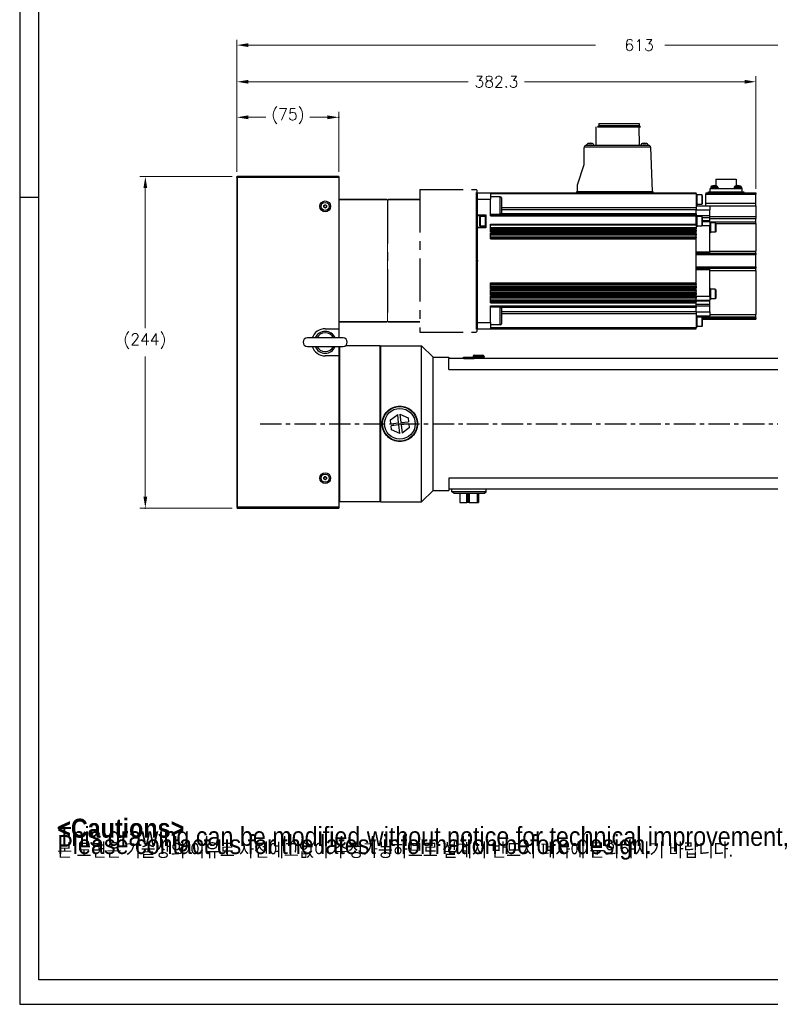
# Model space of a CAD drawing. Extents: x 25809 to 27494, y 4365 to 5553.
# Tile 1 of 19: x 25809 to 26362, y 4365 to 5090. Entities that reach past the tile are written whole.
import ezdxf

# ---------------------------------------------------------------- set-up
doc = ezdxf.new("R2010")
doc.units = 0
doc.header["$LTSCALE"] = 25.4
doc.linetypes.add('CENTER', pattern=[2, 1.25, -0.25, 0.25, -0.25])
doc.layers.get('0').update_dxf_attribs({"linetype": 'CONTINUOUS'})
doc.layers.get('Defpoints').update_dxf_attribs({"linetype": 'CONTINUOUS'})
for name, color, linetype in [('1', 1, 'CENTER'), ('ATA-CENTER', 133, 'CENTER'), ('ATA-TEXT', 7, 'CONTINUOUS')]:
    doc.layers.add(name, color=color, linetype=linetype)
for name, color, linetype, lineweight in [('2d ConnectionPoints', 7, 'CONTINUOUS', 50), ('AM_0', 7, 'CONTINUOUS', 50), ('AM_5_Dimension', 6, 'CONTINUOUS', 13), ('ATA-DIM', 252, 'CONTINUOUS', 25), ('외형선(ISO)', 7, 'CONTINUOUS', 35)]:
    doc.layers.add(name, color=color, linetype=linetype, lineweight=lineweight)
doc.styles.get("Standard").update_dxf_attribs({"font": 'simplex.shx'})
doc.styles.add('주 문자 (ISO)', font='arial.ttf')
doc.dimstyles.new('ata_A1', dxfattribs={"dimtxt": 4.2, "dimasz": 4.2, "dimexe": 2, "dimexo": 2, "dimgap": 2, "dimtad": 0, "dimtih": 1, "dimtoh": 1, "dimdec": 6, "dimdsep": 46, "dimtxsty": 'Standard', "dimcen": 0, "dimclrd": 252, "dimclre": 252, "dimclrt": 4, "dimadec": 6, "dimazin": 2, "dimtfac": 1, "dimtdec": 6, "dimtofl": 0, "dimtmove": 0, "dimatfit": 3, "dimfxl": 0, "dimtolj": 1, "dimtzin": 0, "dimlwd": 0, "dimlwe": 0, "dimarcsym": 0})

# ---------------------------------------------------------------- blocks, each defined once
blk = doc.blocks.new('DDHW')
for p, q in [((20483.62, 4957.94), (20483.62, 4962.6)), ((20483.62, 4962.6), (20483.62, 4957.94)), ((20483.62, 4957.94), (20483.62, 4867.25)), ((20483.62, 4946.35), (20483.62, 4957.94)), ((20483.62, 4867.25), (20483.62, 4936.85)), ((20483.62, 4862.6), (20483.62, 4867.25)), ((20483.62, 4867.25), (20483.62, 4862.6)), ((20381.82, 4862.6), (20381.82, 4855.75))]:
    blk.add_line(p, q)
at = {"color": 7, "linetype": 'Continuous'}
blk.add_line((20483.62, 4962.6), (20483.62, 4862.6), dxfattribs=at)
at = {"ltscale": 0.2}
blk.add_line((20381.82, 4957.6), (20381.82, 4867.6), dxfattribs=at)
at = {"layer": '1', "color": 0}
for p, q in [((20441.62, 4965.1), (20483.12, 4965.1)), ((20441.62, 4965.1), (20441.62, 4860.1)), ((20483.62, 4964.6), (20483.62, 4860.6)), ((20417.82, 4957.1), (20417.82, 4868.1)), ((20441.62, 4860.1), (20483.12, 4860.1))]:
    blk.add_line(p, q, dxfattribs=at)
at = {"layer": '2d ConnectionPoints'}
blk.add_point((20483.62, 4912.6), dxfattribs=at)
at = {"layer": 'AM_0'}
blk.add_line((20483.62, 4962.9), (20483.62, 4862.3), dxfattribs=at)
at = {"layer": 'AM_5_Dimension', "color": 0}
for p, q in [((20483.62, 4964.6), (20483.12, 4965.1)), ((20483.62, 4860.6), (20483.12, 4860.1))]:
    blk.add_line(p, q, dxfattribs=at)
at = {"layer": 'AM_5_Dimension', "color": 0, "ltscale": 0.5}
blk.add_line((20417.82, 4957.1), (20417.82, 4868.1), dxfattribs=at)
at = {"layer": '외형선(ISO)'}
for p, q in [((20381.82, 4957.6), (20417.32, 4957.6)), ((20417.82, 4957.1), (20417.32, 4957.6)), ((20417.82, 4957.1), (20418.32, 4957.6)), ((20417.82, 4957.1), (20418.32, 4957.6)), ((20441.62, 4957.6), (20418.32, 4957.6)), ((20381.82, 4867.6), (20417.32, 4867.6)), ((20417.82, 4868.1), (20417.32, 4867.6)), ((20417.82, 4868.1), (20418.32, 4867.6)), ((20417.82, 4868.1), (20418.32, 4867.6)), ((20441.62, 4867.6), (20418.32, 4867.6))]:
    blk.add_line(p, q, dxfattribs=at)
blk = doc.blocks.new('*D8935')
at = {"color": 0}
for p in [(25969.56, 4974.6), (25901.56, 4730.6), (25969.56, 4730.6)]:
    blk.add_point(p, dxfattribs=at)
at = {"layer": 'ATA-DIM', "color": 252, "lineweight": 0}
for p, q in [((25965.56, 4974.6), (25897.56, 4974.6)), ((25901.56, 4966.2), (25901.56, 4862.98)), ((25901.56, 4739), (25901.56, 4842.21)), ((25965.56, 4730.6), (25897.56, 4730.6))]:
    blk.add_line(p, q, dxfattribs=at)
at = {"layer": 'ATA-DIM', "color": 252}
for points in [[(25902.96, 4966.2), (25900.16, 4966.2), (25901.56, 4974.6)], [(25900.16, 4739), (25902.96, 4739), (25901.56, 4730.6)]]:
    blk.add_solid(points, dxfattribs=at)
at = {"layer": 'ATA-DIM', "color": 4, "ltscale": 0.2, "insert": (25885.39, 4858.98), "char_height": 8.4, "attachment_point": 1}
blk.add_mtext('\\A1;(244)', dxfattribs=at)
blk = doc.blocks.new('*D8953')
at = {"layer": 'ATA-DIM', "color": 252, "lineweight": 0}
for p, q in [((25969.06, 4978.1), (25969.06, 5048.37)), ((26351.36, 4965.6), (26351.36, 5048.37)), ((25977.46, 5044.37), (26139.41, 5044.37)), ((26342.96, 5044.37), (26181.01, 5044.37))]:
    blk.add_line(p, q, dxfattribs=at)
at = {"layer": 'ATA-DIM', "color": 252}
for points in [[(25977.46, 5045.77), (25977.46, 5042.97), (25969.06, 5044.37)], [(26342.96, 5042.97), (26342.96, 5045.77), (26351.36, 5044.37)]]:
    blk.add_solid(points, dxfattribs=at)
at = {"layer": 'Defpoints', "color": 0}
for p in [(26351.36, 5044.37), (25969.06, 4974.1), (26351.36, 4961.6)]:
    blk.add_point(p, dxfattribs=at)
at = {"layer": 'ATA-DIM', "color": 4, "ltscale": 0.2, "insert": (26160.21, 5044.37), "char_height": 8.4, "attachment_point": 5}
blk.add_mtext('\\A1;382.3', dxfattribs=at)
blk = doc.blocks.new('*D8929')
at = {"color": 0}
for p in [(26582.06, 5071.35), (25969.06, 4974.1), (26582.06, 4850.1)]:
    blk.add_point(p, dxfattribs=at)
at = {"layer": 'ATA-DIM', "color": 252, "lineweight": 0}
for p, q in [((25969.06, 4978.1), (25969.06, 5075.35)), ((26582.06, 4854.1), (26582.06, 5075.35)), ((25977.46, 5071.35), (26233.27, 5071.35)), ((26573.66, 5071.35), (26284.19, 5071.35))]:
    blk.add_line(p, q, dxfattribs=at)
at = {"layer": 'ATA-DIM', "color": 252}
for points in [[(25977.46, 5072.75), (25977.46, 5069.95), (25969.06, 5071.35)], [(26573.66, 5069.95), (26573.66, 5072.75), (26582.06, 5071.35)]]:
    blk.add_solid(points, dxfattribs=at)
at = {"layer": 'ATA-DIM', "color": 4, "ltscale": 0.2, "insert": (26237.27, 5075.55), "char_height": 8.4, "attachment_point": 1}
blk.add_mtext('\\A1;   613', dxfattribs=at)
blk = doc.blocks.new('*D8927')
at = {"color": 0}
for p in [(26044.06, 5018.21), (25969.06, 4974.1), (26044.06, 4974.1)]:
    blk.add_point(p, dxfattribs=at)
at = {"layer": 'ATA-DIM', "color": 252, "lineweight": 0}
for p, q in [((25969.06, 4978.1), (25969.06, 5022.21)), ((25977.46, 5018.21), (25990.38, 5018.21)), ((26035.66, 5018.21), (26022.74, 5018.21)), ((26044.06, 4978.1), (26044.06, 5022.21))]:
    blk.add_line(p, q, dxfattribs=at)
at = {"layer": 'ATA-DIM', "color": 252}
for points in [[(25977.46, 5019.61), (25977.46, 5016.81), (25969.06, 5018.21)], [(26035.66, 5016.81), (26035.66, 5019.61), (26044.06, 5018.21)]]:
    blk.add_solid(points, dxfattribs=at)
at = {"layer": 'ATA-DIM', "color": 4, "ltscale": 0.2, "insert": (25994.38, 5024.59), "char_height": 8.4, "attachment_point": 1}
blk.add_mtext('\\A1;(75)', dxfattribs=at)
blk = doc.blocks.new('ata-Border-A1-002')
at = {"color": 253, "ltscale": 0.5}
for p, q in [((0, 594), (0, 0)), ((7, 297), (0, 297)), ((0, 0), (841, 0))]:
    blk.add_line(p, q, dxfattribs=at)
at = {"ltscale": 0.5}
blk.add_line((7, 9), (7, 585), dxfattribs=at)
blk.add_line((834, 9), (7, 9))

msp = doc.modelspace()

# ---------------------------------------------------------------- linework, layer by layer
for p, q in [((26233.4887671, 5011.0983713), (26233.3887671, 4997.5983713)), ((26235.6887666, 5012.0983713), (26234.6887666, 5011.0983713)), ((26234.6887666, 5011.0983713), (26266.4287666, 5011.0983713)), ((26235.6887666, 5013.5983713), (26235.6887666, 5012.0983713)), ((26235.6887666, 5013.5983713), (26265.4287666, 5013.5983713)), ((26235.6887666, 5012.0983713), (26265.4287666, 5012.0983713)), ((26265.2287671, 5011.0983713), (26265.3287671, 4997.5983713)), ((26265.4287666, 5013.5983713), (26265.4287666, 5012.0983713)), ((26265.4287666, 5012.0983713), (26266.4287666, 5011.0983713)), ((26224.8587671, 4983.3983713), (26224.8587671, 4996.0983713)), ((26273.7220141, 4996.1507205), (26224.8596809, 4996.1507205)), ((26226.3587671, 4997.5983713), (26228.2767578, 4997.5983713)), ((26228.1568733, 4998.9944173), (26230.560661, 4998.9944173)), ((26228.2767578, 4997.5983713), (26230.4407765, 4997.5983713)), ((26230.4407765, 4997.5983713), (26268.2767578, 4997.5983713)), ((26268.1568733, 4998.9944173), (26270.560661, 4998.9944173)), ((26268.2767578, 4997.5983713), (26270.4407765, 4997.5983713)), ((26270.4407765, 4997.5983713), (26272.2229278, 4997.5983713)), ((26273.7220141, 4996.1507205), (26274.8587671, 4963.5983713)), ((26219.8587671, 4968.3983713), (26224.8587671, 4983.3983713)), ((25969.0587666, 4974.0983713), (25969.0587666, 4731.0983713)), ((25969.5587666, 4974.0983713), (25969.0587666, 4974.0983713)), ((25969.5587666, 4974.5983713), (25969.5587666, 4974.0983713)), ((26044.0587666, 4974.5983713), (25969.5587666, 4974.5983713)), ((25969.5587666, 4731.0983713), (25969.5587666, 4974.0983713)), ((25969.5587666, 4974.0983713), (26044.0587666, 4974.0983713)), ((26044.0587666, 4974.5983713), (26044.0587666, 4974.0983713)), ((26044.0587666, 4974.0983713), (26044.0587666, 4862.5983713)), ((26321.9587671, 4972.5983713), (26321.9587671, 4967.7894597)), ((26321.9587671, 4972.5983713), (26336.7587671, 4972.5983713)), ((26336.7587671, 4972.5983713), (26336.7587671, 4967.7894597)), ((26219.8587671, 4963.5983713), (26219.8587671, 4968.3983713)), ((26317.6587671, 4965.8983713), (26341.0587671, 4965.8983713)), ((26317.6587671, 4963.3983713), (26317.6587671, 4965.8983713)), ((26318.0528918, 4966.7456201), (26317.9787671, 4965.8983713)), ((26318.0528918, 4966.7456201), (26323.4046425, 4966.7456201)), ((26318.7691397, 4967.6184799), (26322.6883945, 4967.6184799)), ((26323.4046425, 4966.7456201), (26323.4787671, 4965.8983713)), ((26335.3128918, 4966.7456201), (26335.2387671, 4965.8983713)), ((26335.3128918, 4966.7456201), (26340.6646425, 4966.7456201)), ((26336.0291399, 4967.6184799), (26339.9483944, 4967.6184799)), ((26340.6646425, 4966.7456201), (26340.7387671, 4965.8983713)), ((26341.0587671, 4965.8983713), (26341.0587671, 4963.3983713)), ((26145.8587671, 4962.5983713), (26155.8587671, 4962.5983713)), ((26145.8587671, 4962.5983713), (26145.8587671, 4957.9442641)), ((26145.8587671, 4957.9442641), (26145.8587671, 4962.5983713)), ((26145.8587671, 4957.9442641), (26155.8587671, 4957.9442641)), ((26145.8587671, 4946.3483713), (26145.8587671, 4957.9442641)), ((26145.8587671, 4957.9442641), (26145.8587671, 4867.2524784)), ((26155.8587671, 4962.5983713), (26155.8587671, 4957.9442641)), ((26155.8587671, 4962.5983713), (26307.3587671, 4962.5983713)), ((26307.3587671, 4961.9025462), (26155.8587671, 4961.9025462)), ((26163.0587671, 4959.7570112), (26155.8587671, 4959.7570112)), ((26155.8587671, 4945.6997629), (26155.8587671, 4957.9442641)), ((26163.0587671, 4946.7570112), (26163.0587671, 4959.7570112)), ((26163.8587671, 4958.9570112), (26163.8587671, 4947.5570112)), ((26219.3587671, 4962.5983713), (26219.3587671, 4963.5983713)), ((26219.3587671, 4963.5983713), (26275.3587671, 4963.5983713)), ((26275.3587671, 4963.5983713), (26275.3587671, 4962.5983713)), ((26307.3587671, 4961.9025462), (26307.3587671, 4962.5983713)), ((26307.3587671, 4961.9025462), (26307.3587671, 4951.669036)), ((26307.8587671, 4961.5983713), (26307.3587671, 4961.5983713)), ((26307.8587671, 4961.5983713), (26307.8587671, 4953.5983713)), ((26311.5087671, 4961.0983713), (26307.8587671, 4961.0983713)), ((26311.8587671, 4960.7483713), (26311.5087671, 4961.0983713)), ((26311.5087671, 4961.0983713), (26311.5087671, 4954.0983713)), ((26311.8587671, 4960.7483713), (26311.8587671, 4954.4483713)), ((26314.3587671, 4962.5983713), (26314.3587671, 4961.5983713)), ((26314.3587671, 4962.5983713), (26316.3587671, 4962.5983713)), ((26314.3587671, 4961.5983713), (26351.3587671, 4961.5983713)), ((26314.3587671, 4954.9252244), (26314.3587671, 4961.5983713)), ((26316.3587671, 4962.5983713), (26316.3587671, 4963.3983713)), ((26316.3587671, 4963.3983713), (26342.3587671, 4963.3983713)), ((26316.3587671, 4962.5983713), (26342.3587671, 4962.5983713)), ((26342.3587671, 4963.3983713), (26342.3587671, 4962.5983713)), ((26342.3587671, 4962.5983713), (26351.3587671, 4962.5983713)), ((26351.3587671, 4962.5983713), (26351.3587671, 4961.5983713)), ((26351.3587671, 4954.9252244), (26351.3587671, 4961.5983713)), ((26033.0587666, 4953.1757215), (26034.0587666, 4953.7530718)), ((26033.0587666, 4952.021021), (26033.0587666, 4953.1757215)), ((26034.0587666, 4951.4436707), (26033.0587666, 4952.021021)), ((26034.0587666, 4953.7530718), (26035.0587666, 4953.1757215)), ((26035.0587666, 4952.021021), (26034.0587666, 4951.4436707)), ((26035.0587666, 4953.1757215), (26035.0587666, 4952.021021)), ((26307.3587671, 4951.669036), (26163.8587671, 4951.669036)), ((26307.8587671, 4953.5983713), (26307.3587671, 4953.5983713)), ((26307.3587671, 4953.0983713), (26317.3587671, 4953.0983713)), ((26307.3587671, 4951.669036), (26307.3587671, 4950.2029698)), ((26311.5087671, 4954.0983713), (26307.8587671, 4954.0983713)), ((26311.8587671, 4954.4483713), (26311.5087671, 4954.0983713)), ((26314.3587671, 4954.9252244), (26351.3587671, 4954.9252244)), ((26314.3587671, 4953.0983713), (26314.3587671, 4954.9252244)), ((26317.3587671, 4953.0983713), (26317.3587671, 4950.0983713)), ((26317.3587671, 4953.0544243), (26351.3587671, 4953.0544243)), ((26351.3587671, 4953.0544243), (26351.3587671, 4954.9252244)), ((26351.3587671, 4953.0544243), (26351.3587671, 4945.2963509)), ((26145.8587671, 4946.3483713), (26152.3587671, 4946.3483713)), ((26145.8587671, 4945.8483713), (26152.3587671, 4945.8483713)), ((26147.8587671, 4944.7483713), (26148.2087671, 4945.0983713)), ((26147.8587671, 4944.7483713), (26147.8587671, 4938.4483713)), ((26151.8587671, 4945.0983713), (26148.2087671, 4945.0983713)), ((26148.2087671, 4945.0983713), (26148.2087671, 4938.0983713)), ((26152.3587671, 4945.5983713), (26151.8587671, 4945.5983713)), ((26151.8587671, 4945.5983713), (26151.8587671, 4937.5983713)), ((26152.3587671, 4946.3483713), (26152.3587671, 4936.8483713)), ((26163.0587671, 4946.7570112), (26155.8587671, 4946.7570112)), ((26307.3587671, 4946.395588), (26155.8587671, 4946.395588)), ((26155.8587671, 4945.6997629), (26307.3587671, 4945.6997629)), ((26307.3587671, 4947.040872), (26163.6699957, 4947.040872)), ((26307.3587671, 4950.2029698), (26163.8587671, 4950.2029698)), ((26307.3587671, 4947.040872), (26307.3587671, 4950.2029698)), ((26307.3587671, 4950.0983713), (26317.3587671, 4950.0983713)), ((26307.3587671, 4947.040872), (26307.3587671, 4946.395588)), ((26307.3587671, 4945.6997629), (26307.3587671, 4946.395588)), ((26307.3587671, 4945.8467984), (26317.3587671, 4945.8467984)), ((26307.3587671, 4939.4275415), (26307.3587671, 4945.6997629)), ((26307.8587671, 4945.5983713), (26307.3587671, 4945.5983713)), ((26307.8587671, 4945.5983713), (26307.8587671, 4937.5983713)), ((26311.5087671, 4945.0983713), (26307.8587671, 4945.0983713)), ((26311.8587671, 4944.7483713), (26311.5087671, 4945.0983713)), ((26311.5087671, 4945.0983713), (26311.5087671, 4938.0983713)), ((26311.8587671, 4944.7483713), (26311.8587671, 4938.4483713)), ((26311.8587671, 4944.4325848), (26317.3587671, 4944.4325848)), ((26317.3587671, 4945.8467984), (26317.3587671, 4950.0983713)), ((26317.3587671, 4944.4325848), (26317.3587671, 4945.8467984)), ((26317.3587671, 4945.2963509), (26351.3587671, 4945.2963509)), ((26317.3587671, 4942.1841577), (26317.3587671, 4944.4325848)), ((26317.3587671, 4943.7843056), (26351.3587671, 4943.7843056)), ((26351.3587671, 4945.2963509), (26351.3587671, 4943.7843056)), ((26351.3587671, 4941.3048601), (26351.3587671, 4943.7843056)), ((26145.8587671, 4937.3483713), (26152.3587671, 4937.3483713)), ((26152.3587671, 4936.8483713), (26145.8587671, 4936.8483713)), ((26145.8587671, 4867.2524784), (26145.8587671, 4936.8483713)), ((26147.8587671, 4938.4483713), (26148.2087671, 4938.0983713)), ((26151.8587671, 4938.0983713), (26148.2087671, 4938.0983713)), ((26152.3587671, 4937.5983713), (26151.8587671, 4937.5983713)), ((26155.8587671, 4933.7952081), (26155.8587671, 4939.4275415)), ((26155.8587671, 4939.4275415), (26307.3587671, 4939.4275415)), ((26307.3587671, 4938.7736798), (26155.8587671, 4938.7736798)), ((26307.3587671, 4936.9641825), (26155.8587671, 4936.9641825)), ((26307.3587671, 4935.9848627), (26155.8587671, 4935.9848627)), ((26307.3587671, 4938.7736798), (26307.3587671, 4939.4275415)), ((26307.3587671, 4938.7736798), (26307.3587671, 4936.9641825)), ((26307.8587671, 4937.5983713), (26307.3587671, 4937.5983713)), ((26307.3587671, 4936.9641825), (26307.3587671, 4935.9848627)), ((26307.3587671, 4935.0149618), (26307.3587671, 4935.9848627)), ((26311.5087671, 4938.0983713), (26307.8587671, 4938.0983713)), ((26311.8587671, 4938.4483713), (26311.5087671, 4938.0983713)), ((26311.8587671, 4942.1841577), (26317.3587671, 4942.1841577)), ((26311.8587671, 4941.5983713), (26317.3587671, 4941.5983713)), ((26311.8587671, 4938.5983713), (26317.3587671, 4938.5983713)), ((26317.3587671, 4941.5983713), (26317.3587671, 4942.1841577)), ((26317.3587671, 4941.5983713), (26317.3587671, 4938.5983713)), ((26317.3587671, 4941.3048601), (26351.3587671, 4941.3048601)), ((26317.8587671, 4941.0983713), (26317.3587671, 4941.0983713)), ((26317.3587671, 4937.0983713), (26317.3587671, 4938.5983713)), ((26317.3587671, 4919.0983713), (26317.3587671, 4937.0983713)), ((26317.8587671, 4941.0983713), (26317.8587671, 4933.0983713)), ((26321.4587671, 4940.5983713), (26317.8587671, 4940.5983713)), ((26321.8587671, 4940.1983713), (26321.4587671, 4940.5983713)), ((26321.4587671, 4940.5983713), (26321.4587671, 4933.5983713)), ((26321.8587671, 4940.1983713), (26321.8587671, 4933.9983713)), ((26321.8587671, 4939.9459736), (26351.3587671, 4939.9459736)), ((26351.3587671, 4939.9459736), (26351.3587671, 4941.3048601)), ((26351.3587671, 4939.9459736), (26351.3587671, 4919.7433417)), ((26307.3587671, 4935.0149618), (26155.8587671, 4935.0149618)), ((26307.3587671, 4934.6316), (26155.8587671, 4934.6316)), ((26307.3587671, 4934.4906093), (26155.8587671, 4934.4906093)), ((26155.8587671, 4933.7952081), (26307.3587671, 4933.7952081)), ((26155.8587671, 4928.8011546), (26155.8587671, 4933.1510374)), ((26155.8587671, 4933.1510374), (26307.3587671, 4933.1510374)), ((26307.3587671, 4932.4556362), (26155.8587671, 4932.4556362)), ((26307.3587671, 4932.3723889), (26155.8587671, 4932.3723889)), ((26307.3587671, 4931.4151244), (26155.8587671, 4931.4151244)), ((26307.3587671, 4929.9513124), (26155.8587671, 4929.9513124)), ((26307.3587671, 4929.4969796), (26155.8587671, 4929.4969796)), ((26155.8587671, 4928.8011546), (26307.3587671, 4928.8011546)), ((26307.3587671, 4935.0149618), (26307.3587671, 4934.6316)), ((26307.3587671, 4934.6316), (26307.3587671, 4934.4906093)), ((26307.3587671, 4933.7952081), (26307.3587671, 4934.4906093)), ((26307.3587671, 4933.1510374), (26307.3587671, 4933.7952081)), ((26307.3587671, 4932.4556362), (26307.3587671, 4933.1510374)), ((26307.3587671, 4932.4556362), (26307.3587671, 4932.3723889)), ((26307.3587671, 4932.3723889), (26307.3587671, 4931.4151244)), ((26307.3587671, 4929.9513124), (26307.3587671, 4931.4151244)), ((26307.3587671, 4929.9513124), (26307.3587671, 4929.4969796)), ((26307.3587671, 4928.8011546), (26307.3587671, 4929.4969796)), ((26307.3587671, 4896.395588), (26307.3587671, 4928.8011546)), ((26317.8587671, 4933.0983713), (26317.3587671, 4933.0983713)), ((26321.4587671, 4933.5983713), (26317.8587671, 4933.5983713)), ((26321.8587671, 4933.9983713), (26321.4587671, 4933.5983713)), ((26307.3587671, 4919.0983713), (26317.3587671, 4919.0983713)), ((26307.3587671, 4918.0983713), (26351.3587671, 4918.0983713)), ((26307.3587671, 4917.0983713), (26351.3587671, 4917.0983713)), ((26314.3587671, 4918.0983713), (26314.3587671, 4918.1164386)), ((26314.3587671, 4918.1164386), (26317.3587671, 4918.1164386)), ((26317.3587671, 4919.7433417), (26351.3587671, 4919.7433417)), ((26317.3587671, 4918.1164386), (26317.3587671, 4919.0983713)), ((26351.3587671, 4918.0983713), (26351.3587671, 4919.7433417)), ((26351.3587671, 4918.0983713), (26351.3587671, 4917.0983713)), ((26351.3587671, 4908.0983713), (26351.3587671, 4917.0983713)), ((26307.3587671, 4908.0983713), (26351.3587671, 4908.0983713)), ((26307.3587671, 4907.0983713), (26351.3587671, 4907.0983713)), ((26314.3587671, 4907.0803039), (26314.3587671, 4907.0983713)), ((26317.3587671, 4907.0803039), (26314.3587671, 4907.0803039)), ((26317.3587671, 4906.0983713), (26317.3587671, 4907.0803039)), ((26351.3587671, 4908.0983713), (26351.3587671, 4907.0983713)), ((26351.3587671, 4905.4534008), (26351.3587671, 4907.0983713)), ((26307.3587671, 4906.0983713), (26317.3587671, 4906.0983713)), ((26317.3587671, 4888.0983713), (26317.3587671, 4906.0983713)), ((26317.3587671, 4905.4534008), (26351.3587671, 4905.4534008)), ((26351.3587671, 4905.4534008), (26351.3587671, 4872.9876164)), ((26155.8587671, 4892.0457051), (26155.8587671, 4896.395588)), ((26155.8587671, 4896.395588), (26307.3587671, 4896.395588)), ((26307.3587671, 4895.6997629), (26155.8587671, 4895.6997629)), ((26307.3587671, 4895.2454301), (26155.8587671, 4895.2454301)), ((26307.3587671, 4893.7815713), (26155.8587671, 4893.7815713)), ((26307.3587671, 4892.8243536), (26155.8587671, 4892.8243536)), ((26307.3587671, 4892.7411063), (26155.8587671, 4892.7411063)), ((26307.3587671, 4895.6997629), (26307.3587671, 4896.395588)), ((26307.3587671, 4895.6997629), (26307.3587671, 4895.2454301)), ((26307.3587671, 4893.7815713), (26307.3587671, 4895.2454301)), ((26307.3587671, 4893.7815713), (26307.3587671, 4892.8243536)), ((26307.3587671, 4892.8243536), (26307.3587671, 4892.7411063)), ((26307.3587671, 4892.0457051), (26307.3587671, 4892.7411063)), ((26155.8587671, 4892.0457051), (26307.3587671, 4892.0457051)), ((26155.8587671, 4887.0755262), (26155.8587671, 4891.4015344)), ((26155.8587671, 4891.4015344), (26307.3587671, 4891.4015344)), ((26307.3587671, 4890.7061332), (26155.8587671, 4890.7061332)), ((26307.3587671, 4890.5651425), (26155.8587671, 4890.5651425)), ((26307.3587671, 4890.1817029), (26155.8587671, 4890.1817029)), ((26307.3587671, 4888.9586788), (26155.8587671, 4888.9586788)), ((26307.3587671, 4887.9343879), (26155.8587671, 4887.9343879)), ((26307.3587671, 4887.7709274), (26155.8587671, 4887.7709274)), ((26155.8587671, 4887.0755262), (26307.3587671, 4887.0755262)), ((26155.8587671, 4881.6083294), (26155.8587671, 4886.4313555)), ((26155.8587671, 4886.4313555), (26307.3587671, 4886.4313555)), ((26307.3587671, 4885.7359543), (26155.8587671, 4885.7359543)), ((26307.3587671, 4885.49292), (26155.8587671, 4885.49292)), ((26307.3587671, 4891.4015344), (26307.3587671, 4892.0457051)), ((26307.3587671, 4890.7061332), (26307.3587671, 4891.4015344)), ((26307.3587671, 4890.7061332), (26307.3587671, 4890.5651425)), ((26307.3587671, 4890.5651425), (26307.3587671, 4890.1817029)), ((26307.3587671, 4888.9586788), (26307.3587671, 4890.1817029)), ((26307.3587671, 4888.9586788), (26307.3587671, 4887.9343879)), ((26307.3587671, 4887.9343879), (26307.3587671, 4887.7709274)), ((26307.3587671, 4887.0755262), (26307.3587671, 4887.7709274)), ((26307.3587671, 4886.4313555), (26307.3587671, 4887.0755262)), ((26307.3587671, 4886.5983713), (26317.3587671, 4886.5983713)), ((26307.3587671, 4885.7359543), (26307.3587671, 4886.4313555)), ((26307.3587671, 4885.7359543), (26307.3587671, 4885.49292)), ((26307.3587671, 4885.49292), (26307.3587671, 4885.1790986)), ((26317.8587671, 4892.0983713), (26317.3587671, 4892.0983713)), ((26317.3587671, 4886.5983713), (26317.3587671, 4888.0983713)), ((26317.3587671, 4886.5983713), (26317.3587671, 4883.5983713)), ((26317.8587671, 4892.0983713), (26317.8587671, 4884.0983713)), ((26321.4587671, 4891.5983713), (26317.8587671, 4891.5983713)), ((26321.8587671, 4891.1983713), (26321.4587671, 4891.5983713)), ((26321.4587671, 4891.5983713), (26321.4587671, 4884.5983713)), ((26321.8587671, 4891.1983713), (26321.8587671, 4884.9983713)), ((26307.3587671, 4885.1790986), (26155.8587671, 4885.1790986)), ((26307.3587671, 4883.6807803), (26155.8587671, 4883.6807803)), ((26307.3587671, 4882.5829474), (26155.8587671, 4882.5829474)), ((26307.3587671, 4882.3037305), (26155.8587671, 4882.3037305)), ((26155.8587671, 4881.6083294), (26307.3587671, 4881.6083294)), ((26155.8587671, 4867.2524784), (26155.8587671, 4879.4969796)), ((26155.8587671, 4879.4969796), (26307.3587671, 4879.4969796)), ((26307.3587671, 4878.8011546), (26155.8587671, 4878.8011546)), ((26163.0587671, 4878.4397313), (26155.8587671, 4878.4397313)), ((26163.0587671, 4865.4397313), (26163.0587671, 4878.4397313)), ((26307.3587671, 4878.1558697), (26163.6699964, 4878.1558697)), ((26307.3587671, 4883.6807803), (26307.3587671, 4885.1790986)), ((26307.3587671, 4883.6807803), (26307.3587671, 4882.5829474)), ((26307.3587671, 4883.5983713), (26317.3587671, 4883.5983713)), ((26307.3587671, 4883.0125848), (26317.3587671, 4883.0125848)), ((26307.3587671, 4882.5829474), (26307.3587671, 4882.3037305)), ((26307.3587671, 4881.6083294), (26307.3587671, 4882.3037305)), ((26307.3587671, 4879.4969796), (26307.3587671, 4881.6083294)), ((26307.3587671, 4880.7641577), (26317.3587671, 4880.7641577)), ((26307.3587671, 4878.8011546), (26307.3587671, 4879.4969796)), ((26307.3587671, 4879.3499441), (26317.3587671, 4879.3499441)), ((26307.3587671, 4878.8011546), (26307.3587671, 4878.1558697)), ((26307.3587671, 4874.9937727), (26307.3587671, 4878.1558697)), ((26317.8587671, 4884.0983713), (26317.3587671, 4884.0983713)), ((26317.3587671, 4883.0125848), (26317.3587671, 4883.5983713)), ((26317.3587671, 4880.7641577), (26317.3587671, 4883.0125848)), ((26317.3587671, 4879.3499441), (26317.3587671, 4880.7641577)), ((26317.3587671, 4875.0983713), (26317.3587671, 4879.3499441)), ((26321.4587671, 4884.5983713), (26317.8587671, 4884.5983713)), ((26321.8587671, 4884.9983713), (26321.4587671, 4884.5983713)), ((26163.8587671, 4877.6397313), (26163.8587671, 4866.2397313)), ((26307.3587671, 4874.9937727), (26163.8587671, 4874.9937727)), ((26307.3587671, 4873.5277065), (26163.8587671, 4873.5277065)), ((26307.3587671, 4875.0983713), (26317.3587671, 4875.0983713)), ((26307.3587671, 4874.9937727), (26307.3587671, 4873.5277065)), ((26307.3587671, 4873.5277065), (26307.3587671, 4863.2941963)), ((26307.3587671, 4872.0983713), (26317.3587671, 4872.0983713)), ((26307.8587671, 4871.5983713), (26307.3587671, 4871.5983713)), ((26307.8587671, 4871.5983713), (26307.8587671, 4863.5983713)), ((26311.5087671, 4871.0983713), (26307.8587671, 4871.0983713)), ((26311.8587671, 4870.7483713), (26311.5087671, 4871.0983713)), ((26311.5087671, 4871.0983713), (26311.5087671, 4864.0983713)), ((26311.5087671, 4871.0983713), (26314.3587671, 4871.0983713)), ((26311.8587671, 4870.7483713), (26311.8587671, 4864.4483713)), ((26314.3587671, 4871.0193802), (26314.3587671, 4871.2876019)), ((26314.3587671, 4871.2876019), (26317.3587671, 4871.2876019)), ((26351.3587671, 4871.0193802), (26314.3587671, 4871.0193802)), ((26317.3587671, 4875.0983713), (26317.3587671, 4872.0983713)), ((26317.3587671, 4872.9876164), (26351.3587671, 4872.9876164)), ((26317.3587671, 4871.2876019), (26317.3587671, 4872.0983713)), ((26351.3587671, 4871.0193802), (26351.3587671, 4872.9876164)), ((26351.3587671, 4870.5983713), (26351.3587671, 4871.0193802)), ((26145.8587671, 4867.2524784), (26155.8587671, 4867.2524784)), ((26145.8587671, 4867.2524784), (26145.8587671, 4862.5983713)), ((26145.8587671, 4862.5983713), (26145.8587671, 4867.2524784)), ((26155.8587671, 4867.2524784), (26155.8587671, 4862.5983713)), ((26163.0587671, 4865.4397313), (26155.8587671, 4865.4397313)), ((26307.8587671, 4863.5983713), (26307.3587671, 4863.5983713)), ((26311.5087671, 4864.0983713), (26307.8587671, 4864.0983713)), ((26311.8587671, 4864.4483713), (26311.5087671, 4864.0983713)), ((26311.8587671, 4870.5983713), (26351.3587671, 4870.5983713)), ((26311.8587671, 4869.5983713), (26351.3587671, 4869.5983713)), ((26351.3587671, 4870.5983713), (26351.3587671, 4869.5983713)), ((26034.0587666, 4862.5983713), (26044.0587666, 4862.5983713)), ((26044.0587666, 4862.5983713), (26044.0587666, 4855.7483713)), ((26145.8587671, 4862.5983713), (26155.8587671, 4862.5983713)), ((26307.3587671, 4863.2941963), (26155.8587671, 4863.2941963)), ((26155.8587671, 4862.5983713), (26307.3587671, 4862.5983713)), ((26307.3587671, 4862.5983713), (26307.3587671, 4863.2941963)), ((26047.2087666, 4855.7483713), (26020.9087666, 4855.7483713)), ((26020.9087666, 4849.4483713), (26047.2087666, 4849.4483713)), ((26044.0587666, 4849.4483713), (26044.0587666, 4842.5983713)), ((26044.5587666, 4849.4483713), (26044.5587666, 4735.0983713)), ((26074.5587666, 4850.0983713), (26049.1251434, 4850.0983713)), ((26075.0587666, 4849.5983713), (26074.5587666, 4850.0983713)), ((26074.5587666, 4735.0983713), (26074.5587666, 4850.0983713)), ((26075.0587666, 4850.0983713), (26105.0587666, 4850.0983713)), ((26075.0587666, 4735.0983713), (26075.0587666, 4850.0983713)), ((26113.5587666, 4841.5983713), (26105.0587666, 4850.0983713)), ((26105.0587666, 4735.0983713), (26105.0587666, 4850.0983713)), ((26044.0587666, 4842.5983713), (26034.0587666, 4842.5983713)), ((26044.0587666, 4842.5983713), (26044.0587666, 4731.0983713)), ((26143.0587666, 4842.0983713), (26143.0587666, 4841.6983713)), ((26151.0587666, 4842.0983713), (26143.0587666, 4842.0983713)), ((26144.0587666, 4843.0983713), (26150.0587666, 4843.0983713)), ((26151.0587666, 4842.0983713), (26151.0587666, 4841.5983713)), ((26113.5587666, 4841.5983713), (26125.0587666, 4841.5983713)), ((26113.5587666, 4743.5983713), (26113.5587666, 4841.5983713)), ((26125.0587666, 4841.5983713), (26125.0587666, 4840.5983713)), ((26125.0587666, 4832.5983713), (26125.0587666, 4840.5983713)), ((26495.0587666, 4840.5983713), (26125.0587666, 4840.5983713)), ((26136.0587666, 4841.6983713), (26136.2587666, 4841.6983713)), ((26136.0587666, 4841.1983713), (26136.0587666, 4841.6983713)), ((26136.0587666, 4841.1983713), (26136.2587666, 4841.1983713)), ((26136.0587666, 4840.5983713), (26136.0587666, 4841.1983713)), ((26136.2587666, 4841.6983713), (26143.8587666, 4841.6983713)), ((26136.2587666, 4841.6983713), (26136.2587666, 4840.5983713)), ((26136.2737666, 4841.6883713), (26143.8437666, 4841.6883713)), ((26136.2737666, 4841.6883713), (26136.2737666, 4840.6883713)), ((26136.2737666, 4840.6883713), (26143.8437666, 4840.6883713)), ((26136.2737666, 4840.5983713), (26136.2737666, 4840.6883713)), ((26143.8437666, 4840.6883713), (26143.8437666, 4841.6883713)), ((26143.8437666, 4840.6883713), (26143.8437666, 4840.5983713)), ((26143.8587666, 4840.5983713), (26143.8587666, 4841.6983713)), ((26143.8587666, 4841.6983713), (26144.0587666, 4841.6983713)), ((26143.8587666, 4841.1983713), (26144.0587666, 4841.1983713)), ((26144.0587666, 4841.6983713), (26144.0587666, 4841.1983713)), ((26144.0587666, 4841.5983713), (26151.0587666, 4841.5983713)), ((26144.0587666, 4841.1983713), (26144.0587666, 4840.5983713)), ((26145.0587666, 4841.3983713), (26145.0587666, 4840.5983713)), ((26145.0587666, 4841.3983713), (26149.0587666, 4841.3983713)), ((26149.0587666, 4841.3983713), (26149.0587666, 4840.5983713)), ((26125.0587666, 4832.5983713), (26495.0587666, 4832.5983713)), ((26082.1749236, 4795.5893642), (26087.4646967, 4799.5057785)), ((26088.1731584, 4793.3024295), (26087.4646967, 4799.5057785)), ((26089.0543632, 4799.6873284), (26095.090964, 4797.0644577)), ((26089.0543632, 4799.6873284), (26089.7628249, 4793.4839795)), ((26082.5099715, 4792.6556577), (26082.1749236, 4795.5893642)), ((26082.5099715, 4792.6556577), (26088.1731584, 4793.3024295)), ((26088.3547084, 4791.712763), (26082.6915214, 4791.0659912)), ((26083.0265693, 4788.1322848), (26082.6915214, 4791.0659912)), ((26089.0631701, 4785.5094141), (26088.3547084, 4791.712763)), ((26089.7628249, 4793.4839795), (26095.4260118, 4794.1307513)), ((26095.6075618, 4792.5410848), (26089.9443749, 4791.894313)), ((26089.9443749, 4791.894313), (26090.6528366, 4785.690964)), ((26095.090964, 4797.0644577), (26095.4260118, 4794.1307513)), ((26095.6075618, 4792.5410848), (26095.9426097, 4789.6073783)), ((26089.0631701, 4785.5094141), (26083.0265693, 4788.1322848)), ((26095.9426097, 4789.6073783), (26090.6528366, 4785.690964)), ((26033.0587666, 4753.1757215), (26034.0587666, 4753.7530718)), ((26033.0587666, 4752.021021), (26033.0587666, 4753.1757215)), ((26034.0587666, 4751.4436707), (26033.0587666, 4752.021021)), ((26034.0587666, 4753.7530718), (26035.0587666, 4753.1757215)), ((26035.0587666, 4752.021021), (26034.0587666, 4751.4436707)), ((26035.0587666, 4753.1757215), (26035.0587666, 4752.021021)), ((26125.0587666, 4752.5983713), (26125.0587666, 4744.5983713)), ((26495.0587666, 4752.5983713), (26125.0587666, 4752.5983713)), ((26113.5587666, 4743.5983713), (26105.0587666, 4735.0983713)), ((26113.5587666, 4743.5983713), (26125.0587666, 4743.5983713)), ((26125.0587666, 4744.5983713), (26125.0587666, 4743.5983713)), ((26125.0587666, 4744.5983713), (26495.0587666, 4744.5983713)), ((26127.3587666, 4742.3921187), (26127.3587666, 4744.5983713)), ((26128.7335776, 4741.5983713), (26127.3587666, 4742.3921187)), ((26152.7587666, 4742.3921187), (26127.3587666, 4742.3921187)), ((26128.7335776, 4741.5983713), (26151.3839557, 4741.5983713)), ((26133.1749236, 4741.5983713), (26133.1749236, 4734.5983713)), ((26138.4646967, 4734.5983713), (26138.4646967, 4741.5983713)), ((26139.1731584, 4741.5983713), (26139.1731584, 4734.5983713)), ((26139.3547084, 4734.5983713), (26139.3547084, 4741.5983713)), ((26140.0543632, 4741.5983713), (26140.0543632, 4734.5983713)), ((26146.090964, 4741.5983713), (26146.090964, 4734.5983713)), ((26146.4260118, 4734.5983713), (26146.4260118, 4741.5983713)), ((26146.6075618, 4741.5983713), (26146.6075618, 4734.5983713)), ((26146.9426097, 4741.5983713), (26146.9426097, 4734.5983713)), ((26151.3839557, 4741.5983713), (26152.7587666, 4742.3921187)), ((26152.7587666, 4742.3921187), (26152.7587666, 4744.5983713)), ((26044.0587666, 4735.5983713), (26044.5587666, 4735.0983713)), ((26074.5587666, 4735.0983713), (26044.5587666, 4735.0983713)), ((26075.0587666, 4735.5983713), (26074.5587666, 4735.0983713)), ((26075.0587666, 4735.0983713), (26105.0587666, 4735.0983713)), ((26133.1749236, 4734.5983713), (26138.4646967, 4734.5983713)), ((26139.1731584, 4734.5983713), (26138.4646967, 4734.5983713)), ((26139.3547084, 4734.5983713), (26139.1731584, 4734.5983713)), ((26140.0543632, 4734.5983713), (26139.3547084, 4734.5983713)), ((26140.0543632, 4734.5983713), (26146.090964, 4734.5983713)), ((26146.090964, 4734.5983713), (26146.4260118, 4734.5983713)), ((26146.6075618, 4734.5983713), (26146.4260118, 4734.5983713)), ((26146.6075618, 4734.5983713), (26146.9426097, 4734.5983713)), ((25969.0587666, 4731.0983713), (25969.5587666, 4731.0983713)), ((25969.5587666, 4731.0983713), (25969.5587666, 4730.5983713)), ((26044.0587666, 4731.0983713), (25969.5587666, 4731.0983713)), ((25969.5587666, 4730.5983713), (26044.0587666, 4730.5983713)), ((26044.0587666, 4731.0983713), (26044.0587666, 4730.5983713))]:
    msp.add_line(p, q)
for centre, radius in [((26034.0587666, 4952.5983713), 4), ((26034.0587666, 4952.5983713), 3), ((26089.0587666, 4792.5983713), 12.7), ((26089.0587666, 4792.5983713), 11.325189), ((26034.0587666, 4752.5983713), 4), ((26034.0587666, 4752.5983713), 3)]:
    msp.add_circle(centre, radius)
for centre, radius, start, end in [((26226.3587671, 4996.0983713), 1.5, 178, 180), ((26226.3587671, 4996.0983713), 1.5, 90, 177.9999999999), ((26228.2553821, 4997.4976555), 1.5, 93.7654683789, 176.150043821), ((26229.3587671, 4992.0983713), 7, 80.1133759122, 99.8866240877), ((26230.4621522, 4997.4976555), 1.5, 3.849956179, 86.234531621), ((26268.2553821, 4997.4976555), 1.5, 93.765468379, 176.1500438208), ((26269.3587671, 4992.0983713), 7, 80.1133759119, 99.8866240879), ((26270.4621522, 4997.4976555), 1.5, 3.8499561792, 86.2345316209), ((26272.2229278, 4996.0983713), 1.5, 2.0000000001, 90), ((25969.5587666, 4974.0983713), 0.5, 90, 180), ((26319.0490865, 4966.6584644), 1, 106.2570278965, 175.0000000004), ((26320.7287671, 4960.8983713), 7, 73.7429721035, 106.2570278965), ((26322.4084478, 4966.6584644), 1, 4.9999999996, 73.7429721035), ((26336.3090865, 4966.6584644), 1, 106.2570210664, 175.0000000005), ((26337.9887671, 4960.8983713), 7, 73.7429730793, 106.2570269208), ((26339.6684478, 4966.6584644), 1, 4.9999999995, 73.7429789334), ((26163.0587671, 4958.9570112), 0.8, 0, 90), ((26034.0587666, 4952.5983713), 1, 120, 180), ((26034.0587666, 4952.5983713), 1, 180, 240), ((26034.0587666, 4952.5983713), 1, 60, 120), ((26034.0587666, 4952.5983713), 1, 240, 300), ((26034.0587666, 4952.5983713), 1, 0, 60), ((26034.0587666, 4952.5983713), 1, 300, 0), ((26163.0587671, 4947.5570112), 0.8, 270, 0), ((26163.0587671, 4877.6397313), 0.8, 0, 90), ((26163.0587671, 4866.2397313), 0.8, 270, 0), ((26034.0587666, 4852.5983713), 10, 90, 161.6391862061), ((26034.0587666, 4852.5983713), 8, 23.1880375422, 156.8119624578), ((26034.0587666, 4852.5983713), 6.88914, 27.2092425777, 152.7907574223), ((26020.9087666, 4852.5983713), 3.15, 90, 270), ((26034.0587666, 4852.5983713), 10, 198.3608137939, 270), ((26034.0587666, 4852.5983713), 8, 203.1880375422, 336.8119624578), ((26034.0587666, 4852.5983713), 6.88914, 207.2092425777, 332.7907574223), ((26047.2087666, 4852.5983713), 3.15, 270, 90), ((26144.0587666, 4842.0983713), 1, 90, 180), ((26150.0587666, 4842.0983713), 1, 0, 90), ((26144.8587666, 4841.3983713), 0.2, 0, 90), ((26149.2587666, 4841.3983713), 0.2, 90, 180), ((26034.0587666, 4752.5983713), 1, 120, 180), ((26034.0587666, 4752.5983713), 1, 180, 240), ((26034.0587666, 4752.5983713), 1, 60, 120), ((26034.0587666, 4752.5983713), 1, 240, 300), ((26034.0587666, 4752.5983713), 1, 0, 60), ((26034.0587666, 4752.5983713), 1, 300, 0), ((25969.5587666, 4731.0983713), 0.5, 180, 270)]:
    msp.add_arc(centre, radius, start, end)
for points, knots in [([(26076.0587666, 4792.5983713), (26076.0587666, 4794.2367184), (26076.3873472, 4795.9804478), (26077.7158251, 4799.1817584), (26078.7154144, 4800.6397953), (26081.017449, 4802.9418299), (26082.4754412, 4803.9413361), (26085.6765946, 4805.2697534), (26087.420268, 4805.5983713), (26090.6972653, 4805.5983713), (26092.4409387, 4805.2697534), (26095.6420921, 4803.9413361), (26097.1000843, 4802.9418299), (26099.4021189, 4800.6397953), (26100.4017082, 4799.1817584), (26101.7301861, 4795.9804478), (26102.0587666, 4794.2367184), (26102.0587666, 4792.5983713)], [1.9661074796, 1.9661074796, 1.9661074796, 1.9661074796, 2.4576116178, 2.4576116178, 2.949115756, 2.949115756, 3.4406653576, 3.4406653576, 3.9322149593, 3.9322149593, 4.4237645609, 4.4237645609, 4.9153141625, 4.9153141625, 5.4068183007, 5.4068183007, 5.8983224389, 5.8983224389, 5.8983224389, 5.8983224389]), ([(26102.0587666, 4792.5983713), (26102.0587666, 4790.9600241), (26101.7301861, 4789.2162947), (26100.4017082, 4786.0149841), (26099.4021189, 4784.5569472), (26097.1000843, 4782.2549126), (26095.6420921, 4781.2554064), (26092.4409387, 4779.9269891), (26090.6972653, 4779.5983713), (26089.0587666, 4779.5983713), (26087.420268, 4779.5983713), (26085.6765946, 4779.9269891), (26082.4754412, 4781.2554064), (26081.017449, 4782.2549126), (26078.7154144, 4784.5569472), (26077.7158251, 4786.0149841), (26076.3873472, 4789.2162947), (26076.0587666, 4790.9600241), (26076.0587666, 4792.5983713)], [5.8983224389, 5.8983224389, 5.8983224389, 5.8983224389, 6.3898265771, 6.3898265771, 6.8813307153, 6.8813307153, 7.3728803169, 7.3728803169, 7.8644299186, 7.8644299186, 7.8644299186, 8.3559795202, 8.3559795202, 8.8475291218, 8.8475291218, 9.33903326, 9.33903326, 9.8305373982, 9.8305373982, 9.8305373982, 9.8305373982])]:
    msp.add_open_spline(points, degree=3, knots=knots)
at = {"layer": 'ATA-CENTER', "ltscale": 0.5}
msp.add_line((25986.1151385, 4792.5983713), (26905.3761024, 4792.5983713), dxfattribs=at)

# ---------------------------------------------------------------- block references
at = {"xscale": 2, "yscale": 2, "zscale": 2}
msp.add_blockref('ata-Border-A1-002', (25808.9976105, 4365.2509539), dxfattribs=at)
msp.add_blockref('ata-Border-A1-002', (25808.9976105, 4365.2509539), dxfattribs=at)
at = {"ltscale": 0.2}
msp.add_blockref('DDHW', (5662.2343469, 0), dxfattribs=at)

# ---------------------------------------------------------------- texts
at = {"layer": 'ATA-TEXT', "color": 7, "attachment_point": 1, "style": '주 문자 (ISO)'}
for s, insert, char_height, line_spacing_factor in [('{\\fArial|b1|i0|c129|p34;\\H3.42860x;\\L<ATA SERVO PRESS>SERVO PRESS>}\\P{\\fArial|b0|i0|c129|p34;\\H2.57145x;MODEL :  OACIS-}{\\fArial|b0|i0|c0|p34;\\H2.57145x;P020}{\\fArial|b0|i0|c129|p34;\\H2.57145x;-300-200-A}{\\fArial|b0|i0|c0|p34;\\H2.57145x;6V200}\\P{\\fArial|b0|i0|c129|p34;\\H2.57145x;MAX LOAD : ±}{\\fArial|b0|i0|c0|p34;\\H2.57145x;20}{\\fArial|b0|i0|c129|p34;\\H2.57145x; kN}\\P{\\fArial|b0|i0|c129|p34;\\H2.57145x;TRAVEL : 300 mm}\\P{\\fArial|b0|i0|c129|p34;\\H2.57145x;MAX SPEED : 200 mm/s}\\P{\\fArial|b0|i0|c129|p34;\\H1.71439x;□ Max allowable tooling weight is 1% of full capacity.}\\P{\\fArial|b0|i0|c129|p34;\\H1.71439x;□ Position Repeatability  }{\\fArial|b0|i0|c129|p34;\\H1.71439x;<}{\\fArial|b0|i0|c129|p34;\\H1.71439x; 0.01 mm}\\P{\\fArial|b0|i0|c129|p34;\\H1.71439x;□ Load Linearity }{\\fArial|b0|i0|c129|p34;\\H1.71439x;<}{\\fArial|b0|i0|c129|p34;\\H1.71439x; 0.5 % of Full Capa}\\P{\\fArial|b0|i0|c129|p34;\\H1.71439x;□ Load Accuracy }{\\fArial|b0|i0|c129|p34;\\H1.71439x;<}{\\fArial|b0|i0|c129|p34;\\H1.71439x; 1 %  of Full Capa}', (25848.7405874, 5507.5558759), 7, 1.151952), ('{\\fArial|b1|i0|c129|p34;\\H2.00000x;<Cautions> }\\P{\\fArial|b0|i0|c129|p34;\\H2.00000x;This drawing can be modified without notice for technical improvement,}\\P{\\fArial|b0|i0|c129|p34;\\H2.00000x;Please contact us for the latest information before design.}\\P{\\fGulim|b0|i0|c129|p50;\\H1.42857x;본 도면은 기술상의 이유로 사전예고없이 수정가능하므로 설계시 반드시 폐사에 문의하시기 바랍니다}{\\fArial|b0|i0|c129|p34;\\H1.42857x;.}', (25836.6440943, 4501.8864711), 6.9999998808, 0.257143)]:
    msp.add_mtext(s, dxfattribs=dict(at, insert=insert, char_height=char_height, line_spacing_factor=line_spacing_factor))

# ---------------------------------------------------------------- dimensions: what is measured, and where the dimension line sits
at = {"layer": 'ATA-DIM'}
for base, p1, p2, angle, text, override, picture, middle in [((26582.0587666, 5071.3452648), (25969.0587666, 4974.0983713), (26582.0587666, 4850.0983713), 180, '   <>', {"dimscale": 2, "dimdec": 3, "dimpost": '', "dimtol": 0, "dimlim": 0, "dimtp": 0, "dimtm": 0, "dimtfac": 0.857143, "dimtdec": 2, "dimtolj": 1, "dimtzin": 0}, '*D8929', (26258.7321831, 5071.3452648)), ((26044.0587666, 5018.2050271), (25969.0587666, 4974.0983713), (26044.0587666, 4974.0983713), 180, '(<>)', {"dimscale": 2, "dimdec": 3, "dimtfac": 0.857143, "dimtdec": 2}, '*D8927', (26006.5587666, 5018.2050271)), ((25901.5587666, 4730.5983713), (25969.5587666, 4974.5983713), (25969.5587666, 4730.5983713), 90, '(<>)', {"dimscale": 2, "dimdec": 3, "dimtol": 0, "dimlim": 0, "dimtp": 0, "dimtm": 0, "dimtfac": 0.857143, "dimtdec": 2, "dimtolj": 1, "dimtzin": 0}, '*D8935', (25901.5587666, 4852.5983713))]:
    dim = msp.add_linear_dim(base=base, p1=p1, p2=p2, angle=angle, text=text, dimstyle='ata_A1', override=override, dxfattribs=at)
    dim.commit()
    dim.dimension.update_dxf_attribs({"geometry": picture, "text_midpoint": middle, "dimtype": 160})
dim = msp.add_linear_dim(base=(26351.3587671, 5044.3688435), p1=(25969.0587666, 4974.0983713), p2=(26351.3587671, 4961.5983713), dimstyle='ata_A1', override={"dimscale": 2, "dimdec": 3, "dimtfac": 0.857143, "dimtdec": 2, "dimtfill": 0}, dxfattribs=at)
dim.commit()
dim.dimension.update_dxf_attribs({"geometry": '*D8953', "text_midpoint": (26160.2087669, 5044.3688435)})

doc.saveas('drawing.dxf')
